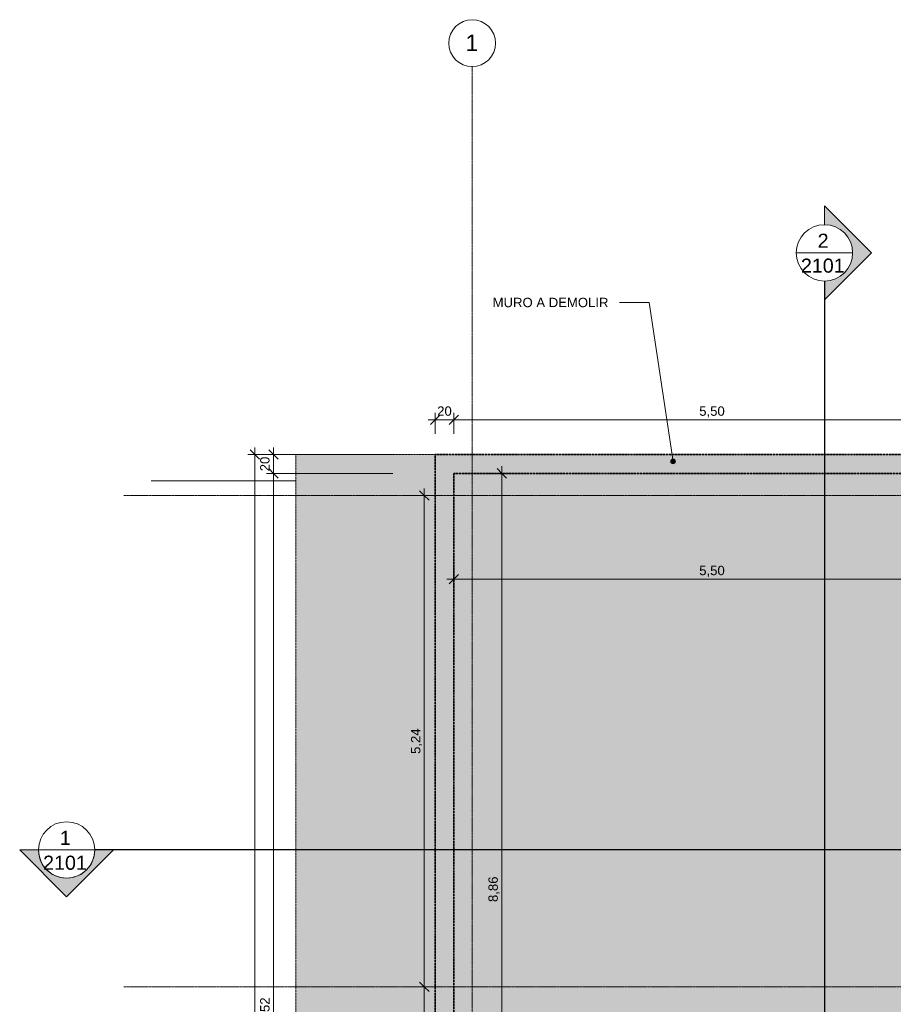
# Model space of a CAD drawing. Header units: millimetres. Extents: x -34717 to 9622, y -21919 to 4394.
# Tile 14 of 67: x -34717 to -25409, y -6093 to 4394. Entities that reach past the tile are written whole.
import ezdxf

# ---------------------------------------------------------------- set-up
doc = ezdxf.new("R2010")
doc.units = ezdxf.units.MM
doc.linetypes.add('_Tracejado médio', pattern=[4, 3, -1])
doc.linetypes.add('_Traço - ponto', pattern=[16, 12, -2, 0, -2])
for name, color, linetype, lineweight in [('A-ANNO-DIMS', 211, 'Continuous', 9), ('A-ANNO-DIMS-50', 211, 'Continuous', 9), ('A-FLOR', 192, 'Continuous', 25), ('A-FLOR-PATT', 8, 'Continuous', 25), ('A-WALL', 113, 'Continuous', 25), ('A-WALL-PATT', 111, 'Continuous', 25), ('G-ANNO-SYMB', 111, 'Continuous', 9), ('G-ANNO-TEXT', 231, 'Continuous', 9), ('S-GRID', 1, 'Continuous', 9), ('S-GRID-IDEN', 1, 'Continuous', 9)]:
    doc.layers.add(name, color=color, linetype=linetype, lineweight=lineweight)
doc.styles.add('Arial_2', font='arial.ttf', dxfattribs={"height": 175})
doc.styles.add('Arial_3', font='arial.ttf', dxfattribs={"height": 150})
doc.styles.add('Arial_4', font='arial.ttf', dxfattribs={"height": 100})
doc.dimstyles.new('Diagonal_-_2_0mm_Arial', dxfattribs={"dimscale": 304.8, "dimtxt": 102.02594, "dimasz": 0.328084, "dimexe": 0.246063, "dimexo": 0.0625, "dimgap": 0.024606, "dimtad": 1, "dimlfac": 0.001, "dimrnd": 0.01, "dimzin": 0, "dimdsep": 46, "dimtxsty": 'Arial_4', "dimblk1": 'OBLIQUE', "dimblk2": 'OBLIQUE', "dimsah": 1, "dimcen": 0.09, "dimdle": 0.246063, "dimadec": 0, "dimazin": 0, "dimtfac": 1, "dimtdec": 4, "dimtix": 1, "dimtmove": 0, "dimatfit": 3, "dimfxl": 0.492126, "dimfxlon": 1, "dimtvp": 1, "dimtolj": 1, "dimtzin": 0, "dimarcsym": 2})
doc.dimstyles.new('Diagonal_-_2_0mm_Arial_2', dxfattribs={"dimscale": 304.8, "dimtxt": 102.02594, "dimasz": 0.328084, "dimexe": 0.246063, "dimexo": 0.0625, "dimgap": 0.024606, "dimtad": 1, "dimdec": 0, "dimlfac": 0.1, "dimdsep": 46, "dimtxsty": 'Arial_4', "dimblk1": 'OBLIQUE', "dimblk2": 'OBLIQUE', "dimsah": 1, "dimcen": 0.09, "dimdle": 0.246063, "dimadec": 0, "dimazin": 0, "dimtfac": 1, "dimtdec": 4, "dimtix": 1, "dimtmove": 0, "dimatfit": 3, "dimfxl": 0.492126, "dimfxlon": 1, "dimtvp": 1, "dimtolj": 1, "dimtzin": 0, "dimarcsym": 2})

# ---------------------------------------------------------------- blocks, each defined once
blk = doc.blocks.new('Grid - Head Grid-11506-PLANTA TÉRREO - MANTER _ DEMOLIR')
at = {"layer": 'S-GRID-IDEN'}
blk.add_circle((0, 0), 5, dxfattribs=at)
blk = doc.blocks.new('Section - M_Section head ABNT-2836546-PLANTA TÉRREO - MANTER _ DEMOLIR')
at = {"layer": 'G-ANNO-SYMB'}
h = blk.add_hatch(color=256, dxfattribs=at)
edge = h.paths.add_edge_path(flags=0)
edge.add_line((-6, 10), (4, 0))
edge.add_line((4, 0), (0, 0))
edge.add_arc((-6, 0), 6, 0, 180)
edge.add_line((-12, 0), (-16, 0))
edge.add_line((-16, 0), (-6, 10))
for p, q in [((-16, 0), (-6, 10)), ((-6, 10), (-16, 0)), ((4, 0), (-6, 10)), ((4, 0), (-6, 10)), ((0, 0), (4, 0)), ((-16, 0), (-12, 0))]:
    blk.add_line(p, q, dxfattribs=at)
for start, end in [(360, 180), (0, 180), (180, 0)]:
    blk.add_arc((-6, 0), 6, start, end, dxfattribs=at)
blk = doc.blocks.new('DIMBLOCK2-PLANTA TÉRREO - MANTER _ DEMOLIR')
at = {"layer": 'A-ANNO-DIMS-50', "lineweight": 18}
for p, q in [((-30406, -5908), (-30456, -5858)), ((-30406, -5908), (-30356, -5958)), ((-30406, -12128), (-30456, -12078)), ((-30406, -12128), (-30356, -12178))]:
    blk.add_line(p, q, dxfattribs=at)
at = {"layer": 'A-ANNO-DIMS-50'}
for p, q in [((-30556, -5908), (-30331, -5908)), ((-30406, -5908), (-30556, -5908)), ((-30406, -12128), (-30406, -5908)), ((-30556, -12128), (-30331, -12128)), ((-30406, -12128), (-30556, -12128))]:
    blk.add_line(p, q, dxfattribs=at)
at = {"layer": 'A-ANNO-DIMS-50', "color": 0, "insert": (-30548, -9154), "char_height": 100, "width": 325.65, "attachment_point": 1, "rotation": 90, "line_spacing_factor": 0.941778, "style": 'Arial_4'}
blk.add_mtext('6,22', dxfattribs=at)
blk = doc.blocks.new('_Oblique')
at = {"color": 0, "linetype": 'ByBlock', "lineweight": -2}
blk.add_line((-0.5, -0.5), (0.5, 0.5), dxfattribs=at)
blk = doc.blocks.new('DIMBLOCK3-PLANTA TÉRREO - MANTER _ DEMOLIR')
at = {"layer": 'A-ANNO-DIMS-50', "lineweight": 18}
for p, q in [((-30406, -673), (-30456, -623)), ((-30406, -673), (-30356, -723)), ((-30406, -5908), (-30456, -5858)), ((-30406, -5908), (-30356, -5958))]:
    blk.add_line(p, q, dxfattribs=at)
at = {"layer": 'A-ANNO-DIMS-50'}
for p, q in [((-30406, -5908), (-30406, -598)), ((-30556, -673), (-30331, -673)), ((-30406, -673), (-30556, -673)), ((-30556, -5908), (-30331, -5908)), ((-30406, -5908), (-30556, -5908))]:
    blk.add_line(p, q, dxfattribs=at)
at = {"layer": 'A-ANNO-DIMS-50', "color": 0, "insert": (-30548, -3427), "char_height": 100, "width": 325.65, "attachment_point": 1, "rotation": 90, "line_spacing_factor": 0.941778, "style": 'Arial_4'}
blk.add_mtext('5,24', dxfattribs=at)
blk = doc.blocks.new('DIMBLOCK38-PLANTA TÉRREO - MANTER _ DEMOLIR')
at = {"layer": 'A-ANNO-DIMS-50', "lineweight": 18}
for p, q in [((-29581, -438), (-29631, -388)), ((-29581, -438), (-29531, -488)), ((-29581, -9298), (-29631, -9248)), ((-29581, -9298), (-29531, -9348))]:
    blk.add_line(p, q, dxfattribs=at)
at = {"layer": 'A-ANNO-DIMS-50'}
for p, q in [((-29581, -9298), (-29581, -363)), ((-29731, -438), (-29506, -438)), ((-29581, -438), (-29731, -438)), ((-29731, -9298), (-29506, -9298)), ((-29581, -9298), (-29731, -9298))]:
    blk.add_line(p, q, dxfattribs=at)
at = {"layer": 'A-ANNO-DIMS-50', "color": 0, "insert": (-29723, -5004), "char_height": 100, "width": 325.65, "attachment_point": 1, "rotation": 90, "line_spacing_factor": 0.941778, "style": 'Arial_4'}
blk.add_mtext('8,86', dxfattribs=at)
blk = doc.blocks.new('DIMBLOCK39-PLANTA TÉRREO - MANTER _ DEMOLIR')
at = {"layer": 'A-ANNO-DIMS-50', "lineweight": 18}
for p, q in [((-32013, -238), (-32063, -188)), ((-32013, -238), (-31963, -288)), ((-32013, -438), (-32063, -388)), ((-32013, -438), (-31963, -488))]:
    blk.add_line(p, q, dxfattribs=at)
at = {"layer": 'A-ANNO-DIMS-50'}
for p, q in [((-32013, -163), (-32013, -438)), ((-30742, -238), (-32088, -238)), ((-32013, -238), (-30742, -238)), ((-30742, -438), (-32088, -438)), ((-32013, -438), (-30742, -438))]:
    blk.add_line(p, q, dxfattribs=at)
at = {"layer": 'A-ANNO-DIMS-50', "color": 0, "insert": (-32155, -416), "char_height": 100, "width": 186.09, "attachment_point": 1, "rotation": 90, "line_spacing_factor": 0.941778, "style": 'Arial_4'}
blk.add_mtext('20', dxfattribs=at)
blk = doc.blocks.new('DIMBLOCK40-PLANTA TÉRREO - MANTER _ DEMOLIR')
at = {"layer": 'A-ANNO-DIMS-50', "lineweight": 18}
for p, q in [((-32013, -438), (-32063, -388)), ((-32013, -438), (-31963, -488)), ((-32013, -11953), (-32063, -11903)), ((-32013, -11953), (-31963, -12003))]:
    blk.add_line(p, q, dxfattribs=at)
at = {"layer": 'A-ANNO-DIMS-50'}
for p, q in [((-30742, -438), (-32088, -438)), ((-32013, -438), (-32013, -11953)), ((-32013, -438), (-30742, -438)), ((-30742, -11953), (-32088, -11953)), ((-32013, -11953), (-30742, -11953))]:
    blk.add_line(p, q, dxfattribs=at)
at = {"layer": 'A-ANNO-DIMS-50', "color": 0, "insert": (-32155, -6370), "char_height": 100, "width": 418.7, "attachment_point": 1, "rotation": 90, "line_spacing_factor": 0.941778, "style": 'Arial_4'}
blk.add_mtext('11,52', dxfattribs=at)
blk = doc.blocks.new('DIMBLOCK44-PLANTA TÉRREO - MANTER _ DEMOLIR')
at = {"layer": 'A-ANNO-DIMS-50', "lineweight": 18}
for p, q in [((-32213, -238), (-32263, -188)), ((-32213, -238), (-32163, -288)), ((-32213, -18348), (-32263, -18298)), ((-32213, -18348), (-32163, -18398))]:
    blk.add_line(p, q, dxfattribs=at)
at = {"layer": 'A-ANNO-DIMS-50'}
for p, q in [((-32213, -163), (-32213, -18423)), ((-32063, -238), (-32288, -238)), ((-32213, -238), (-32063, -238)), ((-32063, -18348), (-32288, -18348)), ((-32213, -18348), (-32063, -18348))]:
    blk.add_line(p, q, dxfattribs=at)
at = {"layer": 'A-ANNO-DIMS-50', "color": 0, "insert": (-32355, -9468), "char_height": 100, "width": 418.7, "attachment_point": 1, "rotation": 90, "line_spacing_factor": 0.941778, "style": 'Arial_4'}
blk.add_mtext('18,11', dxfattribs=at)
blk = doc.blocks.new('DIMBLOCK87-PLANTA TÉRREO - MANTER _ DEMOLIR')
at = {"layer": 'A-ANNO-DIMS-50'}
for p, q in [((-30091, -1415), (-30091, -1640)), ((-30091, -1565), (-30091, -1415)), ((-24591, -1415), (-24591, -1640)), ((-24591, -1565), (-24591, -1415)), ((-30166, -1565), (-24591, -1565))]:
    blk.add_line(p, q, dxfattribs=at)
at = {"layer": 'A-ANNO-DIMS-50', "lineweight": 18}
for p, q in [((-30091, -1565), (-30141, -1615)), ((-30091, -1565), (-30041, -1515)), ((-24591, -1565), (-24641, -1615)), ((-24591, -1565), (-24541, -1515))]:
    blk.add_line(p, q, dxfattribs=at)
at = {"layer": 'A-ANNO-DIMS-50', "color": 0, "insert": (-27477, -1423), "char_height": 100, "width": 325.65, "attachment_point": 1, "line_spacing_factor": 0.941778, "style": 'Arial_4'}
blk.add_mtext('5,50', dxfattribs=at)
blk = doc.blocks.new('DIMBLOCK93-PLANTA TÉRREO - MANTER _ DEMOLIR')
at = {"layer": 'A-ANNO-DIMS-50'}
for p, q in [((-30366, 133), (-30091, 133)), ((-30291, -17), (-30291, 208)), ((-30291, 133), (-30291, -17)), ((-30091, -17), (-30091, 208)), ((-30091, 133), (-30091, -17))]:
    blk.add_line(p, q, dxfattribs=at)
at = {"layer": 'A-ANNO-DIMS-50', "lineweight": 18}
for p, q in [((-30291, 133), (-30341, 83)), ((-30291, 133), (-30241, 183)), ((-30091, 133), (-30141, 83)), ((-30091, 133), (-30041, 183))]:
    blk.add_line(p, q, dxfattribs=at)
at = {"layer": 'A-ANNO-DIMS-50', "color": 0, "insert": (-30269, 275), "char_height": 100, "width": 186.09, "attachment_point": 1, "line_spacing_factor": 0.941778, "style": 'Arial_4'}
blk.add_mtext('20', dxfattribs=at)
blk = doc.blocks.new('DIMBLOCK94-PLANTA TÉRREO - MANTER _ DEMOLIR')
at = {"layer": 'A-ANNO-DIMS-50', "lineweight": 18}
for p, q in [((-30091, 133), (-30141, 83)), ((-30091, 133), (-30041, 183)), ((-24591, 133), (-24641, 83)), ((-24591, 133), (-24541, 183))]:
    blk.add_line(p, q, dxfattribs=at)
at = {"layer": 'A-ANNO-DIMS-50'}
for p, q in [((-30091, -17), (-30091, 208)), ((-30091, 133), (-24591, 133)), ((-30091, 133), (-30091, -17)), ((-24591, -17), (-24591, 208)), ((-24591, 133), (-24591, -17))]:
    blk.add_line(p, q, dxfattribs=at)
at = {"layer": 'A-ANNO-DIMS-50', "color": 0, "insert": (-27477, 275), "char_height": 100, "width": 325.65, "attachment_point": 1, "line_spacing_factor": 0.941778, "style": 'Arial_4'}
blk.add_mtext('5,50', dxfattribs=at)

msp = doc.modelspace()

# ---------------------------------------------------------------- hatches: boundary and pattern name
at = {"layer": 'A-FLOR-PATT'}
for color, points in [(254, [(-30788.083, -9498.492), (-30291.115, -9498.492), (-30291.115, -238.492), (-31775.802, -238.492), (-31775.802, -9498.492)]), (41, [(-19231.115, -11868.492), (-19231.115, -6178.492), (-22066.115, -6178.492), (-22066.115, -1323.492), (-24591.115, -1323.492), (-24591.115, -438.492), (-30091.115, -438.492), (-30091.115, -9298.492), (-29281.115, -9298.492), (-29281.115, -9498.492), (-29871.115, -9498.492), (-29871.115, -9618.492), (-29851.115, -9618.492), (-29851.115, -10518.492), (-29871.115, -10518.492), (-29871.115, -11243.492), (-27956.103, -11243.492), (-27956.103, -11868.492), (-26431.115, -11868.492), (-26431.115, -10823.492), (-23921.115, -10823.492), (-23921.115, -11868.492), (-19247.429, -11868.492)])]:
    msp.add_hatch(color=color, dxfattribs=at).paths.add_polyline_path(points, flags=0)
at = {"layer": 'A-WALL-PATT', "lineweight": 18}
for points in [[(-24591.115, -438.492), (-24591.115, -238.492), (-30291.115, -238.492), (-30291.115, -438.492), (-30091.115, -438.492)], [(-30091.115, -9498.492), (-30091.115, -438.492), (-30291.115, -438.492), (-30291.115, -9498.492)]]:
    msp.add_hatch(color=21, dxfattribs=at).paths.add_polyline_path(points, flags=0)
at = {"layer": 'G-ANNO-TEXT'}
h = msp.add_hatch(color=7, dxfattribs=at)
edge = h.paths.add_edge_path(flags=0)
edge.add_arc((-27756.235, -310.389), 25, 0, 360)

# ---------------------------------------------------------------- linework, layer by layer
at = {"layer": 'A-FLOR', "color": 40, "linetype": '_Tracejado médio', "lineweight": 18}
for p, q in [((-31775.802, -238.492), (-31775.802, -20085.566)), ((-30291.115, -238.492), (-31775.802, -238.492))]:
    msp.add_line(p, q, dxfattribs=at)
at = {"layer": 'A-FLOR', "lineweight": 18}
msp.add_line((-31775.802, -518.492), (-33317.541, -518.492), dxfattribs=at)
at = {"layer": 'A-WALL', "color": 30, "linetype": '_Tracejado médio', "lineweight": 35}
for p, q in [((-24391.115, -238.492), (-30291.115, -238.492)), ((-30291.115, -238.492), (-30291.115, -9498.492)), ((-30091.115, -438.492), (-24591.115, -438.492)), ((-30091.115, -9498.492), (-30091.115, -438.492))]:
    msp.add_line(p, q, dxfattribs=at)
at = {"layer": 'G-ANNO-SYMB'}
for p, q in [((-26443.005, 1910.403), (-25843.005, 1910.403)), ((-34517.121, -4449.309), (-33917.121, -4449.309))]:
    msp.add_line(p, q, dxfattribs=at)
at = {"layer": 'G-ANNO-SYMB', "lineweight": 25}
for p, q in [((-26143.005, 1610.403), (-26143.005, -21119.396)), ((6430.214, -4449.309), (-33917.121, -4449.309))]:
    msp.add_line(p, q, dxfattribs=at)
at = {"layer": 'G-ANNO-TEXT', "color": 7}
for p, q in [((-28008.769, 1381.877), (-28326.052, 1381.877)), ((-27756.235, -310.389), (-28008.769, 1381.877))]:
    msp.add_line(p, q, dxfattribs=at)
msp.add_circle((-27756.235, -310.389), 25, dxfattribs=at)
at = {"layer": 'S-GRID', "linetype": '_Traço - ponto'}
for p, q in [((-29896.115, 3893.814), (-29896.115, -21426.217)), ((6504.181, -673.492), (-33608.19, -673.492)), ((6504.181, -5908.492), (-33608.19, -5908.492))]:
    msp.add_line(p, q, dxfattribs=at)

# ---------------------------------------------------------------- block references
at = {"layer": 'G-ANNO-SYMB', "xscale": 49.99999999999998, "yscale": 49.99999999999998, "zscale": 49.99999999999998, "rotation": 269.9999999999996}
msp.add_blockref('Section - M_Section head ABNT-2836546-PLANTA TÉRREO - MANTER _ DEMOLIR', (-26143.005, 1610.403), dxfattribs=at)
at = {"layer": 'G-ANNO-SYMB', "extrusion": (0, 0, -1), "xscale": 49.99999999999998, "yscale": 49.99999999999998, "zscale": 49.99999999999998, "rotation": 180}
msp.add_blockref('Section - M_Section head ABNT-2836546-PLANTA TÉRREO - MANTER _ DEMOLIR', (33917.121, -4449.309), dxfattribs=at)
at = {"layer": 'S-GRID-IDEN', "xscale": 49.99999999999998, "yscale": 49.99999999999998, "zscale": 49.99999999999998, "rotation": 180}
msp.add_blockref('Grid - Head Grid-11506-PLANTA TÉRREO - MANTER _ DEMOLIR', (-29896.115, 4143.814), dxfattribs=at)

# ---------------------------------------------------------------- texts
at = {"layer": 'G-ANNO-SYMB', "char_height": 150, "attachment_point": 1, "style": 'Arial_3'}
for s, insert, width in [('2', (-26215.211, 2114.361), 144.30375), ('2101', (-26393.711, 1849.373), 577.215), ('1', (-34289.326, -4245.352), 144.30375), ('2101', (-34467.826, -4510.34), 577.215)]:
    msp.add_mtext(s, dxfattribs=dict(at, insert=insert, width=width))
at = {"layer": 'G-ANNO-TEXT', "color": 7, "insert": (-29677.808, 1431.877), "char_height": 100, "width": 1515.18937, "attachment_point": 1, "style": 'Arial_4'}
msp.add_mtext('MURO A DEMOLIR', dxfattribs=at)
at = {"layer": 'S-GRID-IDEN', "insert": (-29967.304, 4235.765), "char_height": 175, "width": 168.35437, "attachment_point": 1, "style": 'Arial_2'}
msp.add_mtext('1', dxfattribs=at)

# ---------------------------------------------------------------- dimensions: what is measured, and where the dimension line sits
at = {"layer": 'A-ANNO-DIMS'}
for base, p1, p2, dimstyle, override, picture, middle in [((-30091.115, 133.003), (-30291.115, -16.997), (-30091.115, -16.997), 'Diagonal_-_2_0mm_Arial_2', {"dimpost": '<>', "dimfxl": 200}, 'DIMBLOCK93-PLANTA TÉRREO - MANTER _ DEMOLIR', (-30191.115, 191.56)), ((-24591.115, 133.003), (-30091.115, -16.997), (-24591.115, -16.997), 'Diagonal_-_2_0mm_Arial', {"dimpost": '<>', "dimfxl": 5499.999999}, 'DIMBLOCK94-PLANTA TÉRREO - MANTER _ DEMOLIR', (-27341.115, 191.56)), ((-24591.115, -1564.801), (-30091.115, -1414.801), (-24591.115, -1414.801), 'Diagonal_-_2_0mm_Arial', {"dimpost": '<>', "dimfxl": 5499.999999}, 'DIMBLOCK87-PLANTA TÉRREO - MANTER _ DEMOLIR', (-27341.115, -1506.244))]:
    dim = msp.add_linear_dim(base=base, p1=p1, p2=p2, dimstyle=dimstyle, override=override, dxfattribs=at)
    dim.commit()
    dim.dimension.update_dxf_attribs({"geometry": picture, "text_midpoint": middle})
for base, p1, p2, dimstyle, override, picture, middle in [((-32213.222, -18348.492), (-32063.222, -238.492), (-32063.222, -18348.492), 'Diagonal_-_2_0mm_Arial', {"dimpost": '<>', "dimfxl": 18110}, 'DIMBLOCK44-PLANTA TÉRREO - MANTER _ DEMOLIR', (-32271.78, -9293.492)), ((-32013.222, -438.492), (-30741.585, -238.492), (-30741.585, -438.492), 'Diagonal_-_2_0mm_Arial_2', {"dimpost": '<>', "dimfxl": 200}, 'DIMBLOCK39-PLANTA TÉRREO - MANTER _ DEMOLIR', (-32071.78, -338.492)), ((-32013.222228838, -11953.491622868), (-30741.584750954, -438.491622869), (-30741.584750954, -11953.491622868), 'Diagonal_-_2_0mm_Arial', {"dimpost": '<>', "dimfxl": 11515}, 'DIMBLOCK40-PLANTA TÉRREO - MANTER _ DEMOLIR', (-32071.779527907, -6195.991622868)), ((-29580.902, -438.492), (-29730.902, -9298.492), (-29730.902, -438.492), 'Diagonal_-_2_0mm_Arial', {"dimpost": '<>', "dimfxl": 8860}, 'DIMBLOCK38-PLANTA TÉRREO - MANTER _ DEMOLIR', (-29639.46, -4868.492)), ((-30406.392910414, -673.491622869), (-30556.392910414, -5908.491622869), (-30556.392910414, -673.491622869), 'Diagonal_-_2_0mm_Arial', {"dimpost": '<>', "dimfxl": 5235}, 'DIMBLOCK3-PLANTA TÉRREO - MANTER _ DEMOLIR', (-30464.950209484, -3290.991622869)), ((-30406.393, -5908.492), (-30556.393, -12128.492), (-30556.393, -5908.492), 'Diagonal_-_2_0mm_Arial', {"dimpost": '<>', "dimfxl": 6220}, 'DIMBLOCK2-PLANTA TÉRREO - MANTER _ DEMOLIR', (-30464.95, -9018.492))]:
    dim = msp.add_linear_dim(base=base, p1=p1, p2=p2, angle=90, dimstyle=dimstyle, override=override, dxfattribs=at)
    dim.commit()
    dim.dimension.update_dxf_attribs({"geometry": picture, "text_midpoint": middle})

doc.saveas('drawing.dxf')
